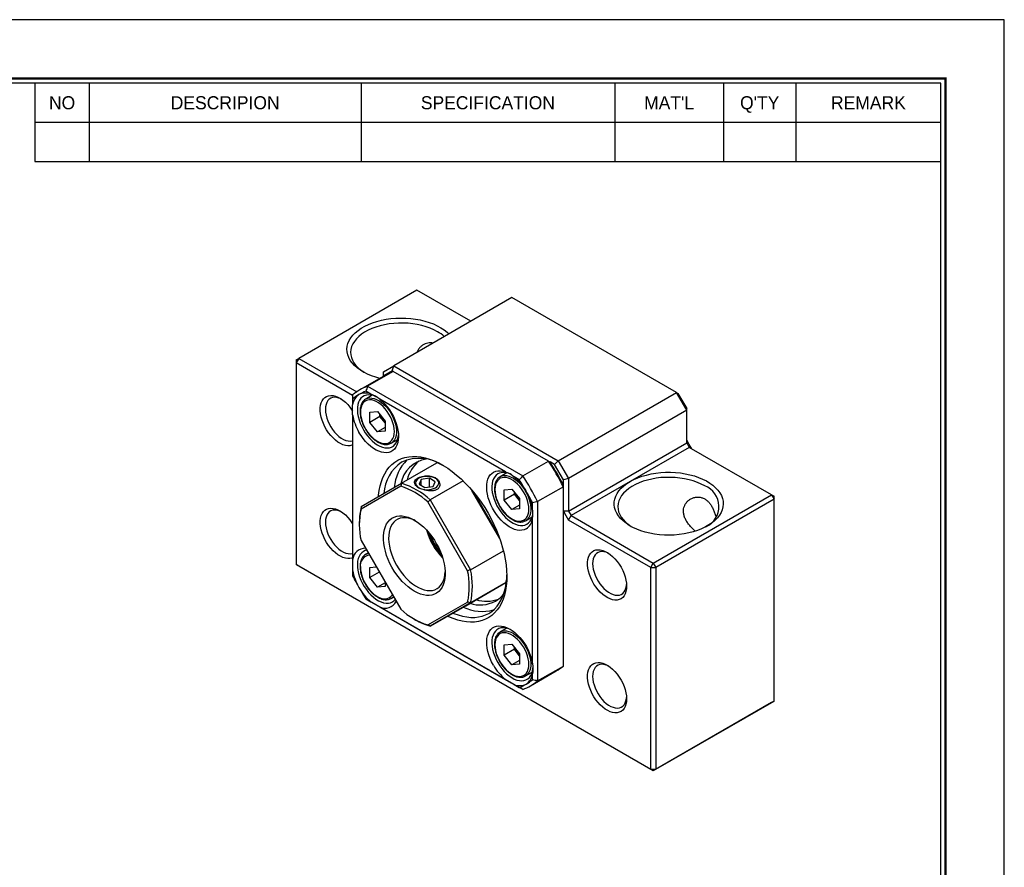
# Model space of a CAD drawing. Header units: millimetres. Extents: x 0 to 370, y 0 to 262.
# Tile 4 of 4: x 235 to 370, y 145 to 262. Entities that reach past the tile are written whole.
import ezdxf
from ezdxf.enums import TextEntityAlignment as Align

# ---------------------------------------------------------------- set-up
doc = ezdxf.new("R2010")
doc.units = ezdxf.units.MM
doc.layers.add('L1', color=7, linetype='CONTINUOUS')
doc.layers.add('OUTLINE', color=7, linetype='CONTINUOUS')

# ---------------------------------------------------------------- blocks, each defined once
blk = doc.blocks.new('표제란')
at = {"layer": 'L1', "color": 0}
for p, q in [((297, 210), (0, 210)), ((297, 0), (297, 210))]:
    blk.add_line(p, q, dxfattribs=at)
at = {"layer": 'L1'}
for p, q in [((190, 203), (190, 194.34)), ((196, 203), (196, 194.34)), ((226, 203), (226, 194.34)), ((254, 203), (254, 194.34)), ((266, 203), (266, 194.34)), ((274, 203), (274, 194.34)), ((190, 198.67), (290, 198.67)), ((190, 194.34), (290, 194.34))]:
    blk.add_line(p, q, dxfattribs=at)
at = {"layer": 'L1', "const_width": 0.25}
blk.add_lwpolyline([(290.5, 6.5), (290.5, 203.5), (10, 203.5), (10, 6.5)], close=True, dxfattribs=at)
at = {"layer": 'L1'}
blk.add_lwpolyline([(290, 7), (290, 203), (10.5, 203), (10.5, 7)], close=True, dxfattribs=at)
for s, p in [('NO', (193, 200.83)), ('DESCRIPION', (211, 200.83)), ('SPECIFICATION', (240, 200.83)), ("MAT'L", (260, 200.83)), ("Q'TY", (270, 200.83)), ('REMARK', (282, 200.83))]:
    blk.add_text(s, height=1.444, dxfattribs=at).set_placement(p, align=Align.MIDDLE_CENTER)
for tag, p in [('필렛', (179.25, 10.9)), ('모따기', (179.25, 8.3))]:
    blk.add_attdef(tag, text='', height=1.15, dxfattribs=at).set_placement(p, align=Align.MIDDLE_LEFT)
at = {"layer": 'OUTLINE', "ltscale": 0.5}
for tag, p, height in [('TITLE', (237.17, 24.41), 2.5), ('도번', (251.18, 15.64), 2.5), ('SCALE', (253.78, 9.55), 1.2), ('DATE', (277.02, 9.51), 1.2)]:
    blk.add_attdef(tag, p, '', height=height, dxfattribs=at)

msp = doc.modelspace()

# ---------------------------------------------------------------- linework, layer by layer
at = {"layer": 'OUTLINE'}
for p, q in [((289.3893, 224.5462), (273.1259, 215.1575)), ((302.4708, 223.5267), (286.2073, 214.138)), ((296.813, 220.2606), (289.3893, 224.5462)), ((325.0982, 210.4642), (302.4708, 223.5267)), ((273.1259, 215.1575), (272.7723, 214.5451)), ((272.7723, 214.9533), (273.1259, 215.1575)), ((272.7723, 214.9533), (272.7723, 214.5451)), ((272.7723, 214.5451), (272.7723, 186.7827)), ((280.5505, 210.0549), (272.7723, 214.5451)), ((273.1259, 215.1575), (281.1071, 210.55)), ((284.7931, 213.3214), (286.2073, 214.138)), ((286.0002, 213.4411), (286.2073, 214.138)), ((286.2073, 214.138), (308.8347, 201.0755)), ((285.0649, 212.853), (281.5294, 210.812)), ((286.131, 213.3657), (282.5955, 211.3247)), ((286.0002, 213.4411), (284.7931, 212.744)), ((284.7931, 212.744), (284.7931, 213.3214)), ((284.7931, 212.744), (284.7931, 212.6961)), ((286.1309, 213.3657), (286.0002, 213.4411)), ((307.4969, 201.0314), (286.131, 213.3657)), ((283.2469, 210.0715), (282.3492, 209.5533)), ((283.0721, 210.2331), (282.3714, 210.6375)), ((282.5955, 211.3247), (303.9613, 198.9904)), ((308.8347, 201.0755), (325.0982, 210.4642)), ((326.5124, 208.0147), (325.0982, 210.4642)), ((325.0982, 210.4642), (325.3053, 210.3446)), ((325.3053, 210.3446), (326.5124, 208.2538)), ((280.5505, 209.586), (280.5505, 208.7769)), ((301.5721, 199.5532), (284.2776, 209.5371)), ((280.5505, 207.3848), (280.5505, 187.4138)), ((282.897, 207.7599), (283.9577, 207.8548)), ((282.897, 206.3456), (282.897, 207.7599)), ((283.9577, 207.8548), (285.0183, 206.5353)), ((284.3112, 207.162), (284.3112, 207.4149)), ((326.5124, 208.0147), (310.249, 198.626)), ((326.5124, 208.0147), (326.5124, 208.2538)), ((326.5124, 203.5237), (326.5124, 208.0147)), ((284.3112, 207.162), (282.897, 206.3456)), ((283.9577, 205.0262), (282.897, 206.3456)), ((284.8416, 206.5023), (284.3112, 207.162)), ((285.0183, 206.2824), (284.8416, 206.5023)), ((285.0183, 206.5353), (285.0183, 205.121)), ((285.0183, 205.6385), (283.9577, 205.0262)), ((285.0183, 205.121), (283.9577, 205.0262)), ((285.849, 203.4909), (285.8132, 203.4711)), ((285.849, 203.4909), (286.7466, 204.0091)), ((310.249, 194.135), (326.5124, 203.5237)), ((326.866, 203.3196), (326.5124, 203.9319)), ((326.5124, 203.5237), (326.866, 202.9114)), ((327.2195, 202.7073), (326.866, 203.3196)), ((326.866, 202.9114), (318.7342, 198.217)), ((338.1797, 196.3801), (326.866, 202.9114)), ((287.2705, 197.9614), (292.1496, 200.778)), ((292.459, 200.6855), (292.1496, 200.778)), ((303.9613, 198.9904), (307.4969, 201.0314)), ((308.3347, 200.5477), (307.7209, 200.902)), ((308.3347, 200.5477), (308.8347, 201.0755)), ((309.5419, 198.4569), (308.3347, 200.5477)), ((308.8347, 201.0755), (310.249, 198.626)), ((301.7469, 199.3916), (300.8492, 198.8735)), ((281.7253, 194.7592), (287.2705, 197.9614)), ((289.987, 198.4844), (289.6882, 197.8405)), ((289.6882, 197.8405), (290.5047, 197.3692)), ((291.1024, 198.6569), (289.987, 198.4844)), ((289.987, 197.668), (289.987, 198.4844)), ((291.9189, 198.1856), (291.1024, 198.6569)), ((291.1024, 197.4616), (291.1024, 198.6569)), ((295.7537, 198.2926), (291.2253, 195.6784)), ((291.62, 197.5417), (291.9189, 198.1856)), ((303.4783, 198.4528), (302.7776, 198.8573)), ((310.249, 198.626), (309.5419, 198.4569)), ((309.5419, 197.7481), (309.5419, 198.4569)), ((310.249, 198.626), (310.249, 194.135)), ((318.7342, 198.217), (310.6025, 193.5227)), ((287.1675, 197.5555), (281.704, 194.4005)), ((290.5047, 197.3692), (291.62, 197.5417)), ((300.7838, 190.3899), (296.9699, 196.9957)), ((297.238, 196.6748), (300.6399, 190.7826)), ((297.3596, 196.5246), (297.2793, 196.6032)), ((301.397, 197.0801), (302.4577, 197.1749)), ((301.397, 195.6658), (301.397, 197.0801)), ((302.8112, 196.4822), (301.397, 195.6658)), ((302.4577, 197.1749), (303.5183, 195.8555)), ((302.8112, 196.4822), (302.8112, 196.7351)), ((303.3416, 195.8225), (302.8112, 196.4822)), ((309.5419, 197.4894), (306.0063, 195.4484)), ((309.5419, 172.8169), (309.5419, 197.4894)), ((296.3675, 185.9354), (290.904, 195.3985)), ((291.2253, 195.6784), (296.7705, 186.0737)), ((302.4577, 194.3463), (301.397, 195.6658)), ((303.5183, 195.6026), (303.3416, 195.8225)), ((303.5183, 195.8555), (303.5183, 194.4412)), ((305.2992, 194.4897), (305.2992, 195.2989)), ((306.0063, 195.4484), (306.0063, 170.7759)), ((321.9162, 186.9914), (338.1797, 196.3801)), ((338.5332, 195.7677), (322.2698, 186.379)), ((338.1797, 196.3801), (338.5332, 195.7677)), ((338.1797, 196.3801), (338.5332, 196.1759)), ((338.5332, 195.7677), (338.5332, 196.1759)), ((338.5332, 168.0053), (338.5332, 195.7677)), ((303.5183, 194.9587), (302.4577, 194.3463)), ((303.5183, 194.4412), (302.4577, 194.3463)), ((309.5419, 194.135), (309.8954, 193.5227)), ((310.249, 194.135), (309.5419, 194.135)), ((310.249, 194.135), (310.6025, 193.5227)), ((281.4697, 192.6233), (281.4697, 192.3784)), ((304.349, 192.8111), (304.3132, 192.7913)), ((304.349, 192.8111), (305.2466, 193.3293)), ((305.2992, 173.1266), (305.2992, 193.0977)), ((309.8954, 193.5227), (310.249, 192.9103)), ((310.249, 192.9103), (310.6025, 193.5227)), ((321.5627, 186.379), (310.249, 192.9103)), ((310.6025, 193.5227), (321.9162, 186.9914)), ((281.704, 190.0857), (287.1675, 180.6227)), ((300.599, 190.8534), (300.5713, 190.9612)), ((282.6861, 188.3846), (282.3492, 188.1902)), ((296.7705, 186.0737), (301.2989, 188.6879)), ((321.5627, 186.379), (321.9162, 186.9914)), ((321.9162, 186.9914), (322.2698, 186.379)), ((272.7723, 186.7827), (321.5627, 158.6166)), ((273.1259, 186.5786), (272.7723, 186.7827)), ((321.9162, 158.4125), (273.1259, 186.5786)), ((280.5505, 186.0217), (280.5505, 185.2126)), ((282.897, 186.3968), (283.7878, 186.4764)), ((282.897, 184.9825), (282.897, 186.3968)), ((284.2121, 185.7417), (282.897, 184.9825)), ((321.5627, 186.379), (322.2698, 186.379)), ((321.5627, 158.6166), (321.5627, 186.379)), ((322.2698, 186.379), (322.2698, 158.6166)), ((283.9577, 183.6631), (282.897, 184.9825)), ((285.0183, 184.2754), (283.9577, 183.6631)), ((285.0183, 184.3451), (285.0183, 183.7579)), ((296.1043, 181.1213), (301.6496, 184.3235)), ((301.6496, 184.3235), (296.7705, 181.5069)), ((301.6496, 184.3235), (301.7239, 184.6365)), ((285.0183, 183.7579), (283.9577, 183.6631)), ((282.3714, 182.0586), (283.0721, 181.6541)), ((303.9613, 169.595), (282.5955, 181.9292)), ((285.849, 182.1278), (285.8132, 182.108)), ((285.849, 182.1278), (286.1861, 182.3225)), ((290.904, 178.4656), (296.3675, 181.6207)), ((284.2776, 180.9582), (301.5721, 170.9743)), ((296.7705, 181.5069), (291.2253, 178.3047)), ((291.2253, 178.3047), (296.1043, 181.1213)), ((289.0345, 179.2743), (289.2466, 179.1518)), ((301.7469, 178.0285), (300.8492, 177.5103)), ((301.397, 175.717), (302.4577, 175.8118)), ((301.397, 174.3027), (301.397, 175.717)), ((302.8112, 175.1191), (301.397, 174.3027)), ((302.4577, 175.8118), (303.5183, 174.4924)), ((302.8112, 175.1191), (302.8112, 175.372)), ((303.3416, 174.4594), (302.8112, 175.1191)), ((302.4577, 172.9832), (301.397, 174.3027)), ((303.5183, 173.5955), (302.4577, 172.9832)), ((303.5183, 174.2395), (303.3416, 174.4594)), ((303.5183, 174.4924), (303.5183, 173.0781)), ((303.5183, 173.0781), (302.4577, 172.9832)), ((305.0274, 170.1077), (308.563, 172.1487)), ((306.0063, 170.7759), (309.5419, 172.8169)), ((304.349, 171.448), (304.3132, 171.4282)), ((304.349, 171.448), (305.2466, 171.9662)), ((305.2992, 170.9254), (305.2992, 171.7345)), ((302.7776, 170.2784), (303.4783, 169.8739)), ((322.2698, 158.6166), (338.5332, 168.0053)), ((338.5332, 168.0053), (338.1797, 167.8012)), ((338.1797, 167.8012), (321.9162, 158.4125)), ((321.5627, 158.6166), (322.2698, 158.6166)), ((321.9162, 158.4125), (321.5627, 158.6166)), ((322.2698, 158.6166), (321.9162, 158.4125))]:
    msp.add_line(p, q, dxfattribs=at)
at = {"layer": 'OUTLINE', "flags": 128}
for points in [[(284.2933, 212.4076), (283.7419, 212.5608), (283.1546, 212.7617), (282.6014, 212.9926), (282.0868, 213.2517), (281.6151, 213.5366), (281.1903, 213.8452), (280.8159, 214.1747), (280.4949, 214.5226), (280.2301, 214.8858), (280.0235, 215.2615), (279.877, 215.6464), (279.7918, 216.0375), (279.7685, 216.4314), (279.8073, 216.8249), (279.908, 217.2147), (280.0696, 217.5976), (280.2909, 217.9704), (280.57, 218.3301), (280.9046, 218.6737), (281.292, 218.9982), (281.7288, 219.3011), (282.2116, 219.5798), (282.7362, 219.832), (283.2984, 220.0556), (283.8935, 220.2488), (284.5166, 220.4099), (285.1624, 220.5376), (285.8257, 220.6309), (286.501, 220.6891), (287.1826, 220.7115), (287.8649, 220.698), (288.5423, 220.6488), (289.2091, 220.5642), (289.8599, 220.445), (290.4891, 220.2921), (291.0917, 220.1068), (291.6626, 219.8906), (292.197, 219.6454), (292.6906, 219.3731), (293.1393, 219.0761), (293.5394, 218.7567), (293.7928, 218.517)], [(292.2177, 218.8313), (291.7325, 219.0863), (291.208, 219.3139), (290.6489, 219.5123), (290.0601, 219.6795), (289.4467, 219.8141), (288.8142, 219.915), (288.1681, 219.9813), (287.5141, 220.0123), (286.8579, 220.0079), (286.2054, 219.968), (285.5622, 219.893), (284.9339, 219.7836), (284.3262, 219.6407), (283.7443, 219.4655), (283.1934, 219.2597), (282.6783, 219.025), (282.2036, 218.7635), (281.7733, 218.4775), (281.3913, 218.1694), (281.061, 217.8421), (280.7852, 217.4983), (280.5664, 217.1412), (280.4065, 216.7738), (280.3069, 216.3994), (280.2685, 216.0212), (280.2915, 215.6426), (280.3759, 215.2669), (280.5209, 214.8975), (280.7251, 214.5375), (280.9869, 214.1901), (281.3038, 213.8584), (281.6732, 213.5452), (282.0917, 213.2535), (282.1467, 213.219)], [(280.5505, 203.2271), (280.458, 203.1914), (280.1756, 203.1269), (279.8704, 203.1192), (279.5472, 203.1684), (279.2116, 203.2738), (278.8688, 203.4334), (278.5247, 203.6448), (278.1848, 203.9045), (277.8547, 204.2082), (277.5399, 204.5509), (277.2454, 204.927), (276.9762, 205.3303), (276.7367, 205.7542), (276.5308, 206.1917), (276.3618, 206.6357), (276.2326, 207.0788), (276.1453, 207.5138), (276.1012, 207.9336), (276.1012, 208.3312), (276.1453, 208.7001), (276.2326, 209.0343), (276.3618, 209.3282), (276.5308, 209.5771), (276.7367, 209.7769), (276.9762, 209.9242), (277.2454, 210.0167), (277.5399, 210.0529), (277.8547, 210.0321), (278.1848, 209.9546), (278.5247, 209.8219), (278.8688, 209.6359), (279.2116, 209.3999), (279.5472, 209.1177), (279.8704, 208.7938), (280.1756, 208.4337), (280.458, 208.0432), (280.5647, 207.878)], [(283.9181, 209.8086), (283.7622, 209.8866), (283.4114, 210.025), (283.0703, 210.1074), (282.7443, 210.1327), (282.4386, 210.1004), (282.1579, 210.0111), (281.9068, 209.866), (281.6891, 209.6676), (281.5082, 209.4189), (281.3672, 209.1239), (281.2681, 208.7873), (281.2125, 208.4142), (281.2014, 208.0107), (281.2348, 207.5831), (281.3123, 207.138), (281.4326, 206.6827), (281.5939, 206.2241), (281.7935, 205.7696), (282.0284, 205.3263), (282.2948, 204.9013), (282.5886, 204.5011), (282.9051, 204.1322), (283.2393, 203.8003), (283.5859, 203.5108), (283.9396, 203.268), (284.2946, 203.076), (284.6454, 202.9376), (284.9865, 202.8551), (285.3125, 202.8298), (285.6182, 202.8621), (285.8989, 202.9515), (286.15, 203.0965), (286.3677, 203.295), (286.5485, 203.5436), (286.6896, 203.8386), (286.7887, 204.1753), (286.8443, 204.5483), (286.8516, 204.6534)], [(278.9661, 209.5741), (278.6615, 209.7008), (278.3548, 209.7786), (278.0627, 209.8007), (277.7906, 209.7667), (277.5436, 209.6773), (277.3262, 209.534), (277.1425, 209.3395), (276.996, 209.0976), (276.8893, 208.8126), (276.8245, 208.4899), (276.8028, 208.1356), (276.8245, 207.7561), (276.8893, 207.3586), (276.996, 206.9505), (277.1425, 206.5394), (277.3262, 206.1329), (277.5436, 205.7387), (277.7906, 205.3639), (278.0627, 205.0158), (278.3548, 204.7006), (278.6615, 204.4243), (278.977, 204.1921), (279.2955, 204.0083), (279.611, 203.8762), (279.9177, 203.7984), (280.2098, 203.7763), (280.4819, 203.8103), (280.5505, 203.8288)], [(284.2776, 209.5371), (284.6375, 209.2237), (284.9842, 208.8702), (285.3132, 208.4813), (285.6198, 208.0625), (285.9, 207.6193), (286.1498, 207.1579), (286.3659, 206.6844), (286.5454, 206.2054), (286.6858, 205.7274), (286.7852, 205.2569), (286.8422, 204.8003), (286.8561, 204.3637), (286.8267, 203.9533), (286.7544, 203.5745), (286.6401, 203.2325), (286.4854, 202.9319), (286.2925, 202.6769), (286.0639, 202.471), (285.8028, 202.3168), (285.5127, 202.2166), (285.1976, 202.1717), (284.8617, 202.1828), (284.5097, 202.2495), (284.1463, 202.3711), (283.7765, 202.546), (283.4053, 202.7716), (283.0377, 203.0449), (282.6789, 203.3623), (282.3336, 203.7194), (282.0066, 204.1113), (281.7023, 204.5327), (281.4248, 204.9779)], [(281.6242, 207.7875), (281.646, 207.4081), (281.7108, 207.0106), (281.8174, 206.6025), (281.9639, 206.1914), (282.1476, 205.7849), (282.365, 205.3906), (282.612, 205.0159), (282.8841, 204.6677), (283.1763, 204.3526), (283.4829, 204.0763), (283.7984, 203.8441), (284.1169, 203.6602), (284.4324, 203.5282), (284.7391, 203.4504), (285.0312, 203.4282), (285.3033, 203.4622), (285.5504, 203.5517), (285.7678, 203.695), (285.9514, 203.8894), (286.098, 204.1314), (286.2046, 204.4164), (286.2694, 204.739), (286.2911, 205.0934), (286.2694, 205.4728), (286.2046, 205.8703), (286.098, 206.2784), (285.9514, 206.6896), (285.7678, 207.096), (285.5504, 207.4903), (285.3033, 207.865), (285.0312, 208.2132), (284.7391, 208.5284), (284.4324, 208.8046), (284.1169, 209.0368), (283.7984, 209.2207), (283.4829, 209.3528), (283.1763, 209.4306), (282.8841, 209.4527), (282.612, 209.4187), (282.365, 209.3292), (282.1476, 209.1859), (281.9639, 208.9915), (281.8174, 208.7495), (281.7108, 208.4646), (281.646, 208.1419), (281.6242, 207.7875)], [(282.3473, 209.5522), (282.3786, 209.5697), (282.6311, 209.6704), (282.9097, 209.7149), (283.2096, 209.7025), (283.5254, 209.6333), (283.8514, 209.5087), (284.1818, 209.3307), (284.5108, 209.1025), (284.8324, 208.8284), (285.1409, 208.5131), (285.4308, 208.1622), (285.697, 207.7821), (285.9346, 207.3795), (286.1395, 206.9616), (286.308, 206.5359), (286.437, 206.1099), (286.5244, 205.6913), (286.5685, 205.2875), (286.5685, 204.9057), (286.5244, 204.5528), (286.437, 204.235), (286.308, 203.958), (286.1395, 203.7268), (285.9346, 203.5455), (285.849, 203.4909)], [(284.8416, 206.5023), (284.966, 206.3596), (285.0183, 206.3062)], [(284.1129, 196.138), (284.1276, 196.3235), (284.21, 196.9901), (284.3357, 197.6231), (284.5043, 198.2194), (284.7148, 198.7761), (284.9662, 199.2903), (285.2572, 199.7595), (285.5865, 200.1813), (285.9523, 200.5537), (286.3528, 200.8748), (286.7861, 201.143), (287.25, 201.357), (287.7421, 201.5156), (288.2601, 201.6182), (288.8013, 201.6641), (289.363, 201.6532), (289.9425, 201.5856), (290.5369, 201.4615), (291.1431, 201.2815), (291.7583, 201.0466), (292.3792, 200.758), (293.0028, 200.417), (293.6261, 200.0255), (294.2459, 199.5852), (294.8591, 199.0985), (295.4626, 198.5677), (296.0535, 197.9955), (296.6288, 197.3847), (297.1857, 196.7385), (297.7214, 196.0599), (298.2331, 195.3524), (298.7184, 194.6195), (299.1748, 193.8649)], [(304.4248, 191.7002), (304.1474, 191.5754), (303.8431, 191.5053), (303.5161, 191.491), (303.1708, 191.5326), (302.8119, 191.6295), (302.4444, 191.7805), (302.0732, 191.9835), (301.7034, 192.2356), (301.34, 192.5336), (300.988, 192.8732), (300.6521, 193.25), (300.337, 193.6587), (300.0469, 194.0939), (299.7858, 194.5495), (299.5572, 195.0194), (299.3643, 195.4971), (299.2096, 195.9762), (299.0953, 196.4502), (299.023, 196.9125), (298.9936, 197.3569), (299.0075, 197.7774), (299.0645, 198.1682), (299.1639, 198.524), (299.3043, 198.8399), (299.4838, 199.1116), (299.6999, 199.3355), (299.9497, 199.5085), (300.2299, 199.6283), (300.5365, 199.6931), (300.8654, 199.7022), (301.2122, 199.6553), (301.5721, 199.5532)], [(300.5284, 199.2656), (300.2935, 199.0935), (300.0939, 198.8695), (299.9326, 198.5971), (299.8123, 198.2807), (299.7348, 197.9251), (299.7014, 197.5361), (299.7125, 197.1197), (299.7681, 196.6825), (299.8672, 196.2314), (300.0082, 195.7735), (300.1891, 195.3161), (300.4068, 194.8663), (300.6579, 194.4313), (300.9386, 194.0179), (301.2443, 193.6326), (301.5703, 193.2815), (301.9114, 192.9701), (302.2622, 192.7035), (302.6172, 192.4856), (302.9709, 192.3201), (303.3175, 192.2094), (303.6517, 192.1555), (303.9682, 192.159), (304.262, 192.2199), (304.5284, 192.3374), (304.7633, 192.5094), (304.9629, 192.7334), (305.1242, 193.0058), (305.2445, 193.3222), (305.322, 193.6778), (305.3543, 194.0314)], [(318.7342, 198.217), (319.2385, 198.4827), (319.7825, 198.7209), (320.3617, 198.9295), (320.9714, 199.1068), (321.6065, 199.2514), (322.2618, 199.362), (322.9318, 199.4378), (323.6109, 199.4781), (324.2936, 199.4826), (324.9742, 199.4512), (325.6469, 199.3843), (326.3064, 199.2823), (326.9471, 199.1461), (327.5636, 198.9768), (328.1509, 198.7759), (328.7042, 198.5449), (329.2187, 198.2859), (329.6904, 198.001), (330.1152, 197.6924), (330.4896, 197.3629), (330.8106, 197.015), (331.0755, 196.6517), (331.282, 196.2761), (331.4285, 195.8911), (331.5137, 195.5001), (331.5371, 195.1062), (331.4982, 194.7127), (331.3976, 194.3229), (331.2359, 193.94), (331.0146, 193.5671), (330.7355, 193.2074), (330.4009, 192.8639), (330.0136, 192.5393), (329.5767, 192.2365), (329.094, 191.9578), (328.5693, 191.7056), (328.0071, 191.482), (327.412, 191.2888), (326.7889, 191.1277), (326.1431, 190.9999), (325.4798, 190.9066), (324.8045, 190.8485), (324.1229, 190.8261), (323.4406, 190.8396), (322.7632, 190.8888), (322.0964, 190.9734), (321.4457, 191.0926), (320.8164, 191.2455), (320.2139, 191.4308), (319.643, 191.6469), (319.1085, 191.8922), (318.6149, 192.1644), (318.1662, 192.4615), (317.7662, 192.7809), (317.4181, 193.1199), (317.1249, 193.4759), (316.889, 193.8457), (316.7123, 194.2264), (316.5963, 194.6148), (316.5419, 195.0077), (316.5497, 195.4018), (316.6195, 195.7938), (316.7508, 196.1806), (316.9425, 196.5589), (317.1929, 196.9255), (317.5001, 197.2775), (317.8614, 197.6119), (318.274, 197.9259), (318.7342, 198.217)], [(289.6651, 197.3558), (289.9091, 197.2403), (290.1874, 197.1544), (290.4894, 197.1015), (290.8035, 197.0836), (291.1176, 197.1015), (291.4196, 197.1544), (291.698, 197.2403), (291.942, 197.3558), (292.1422, 197.4967), (292.291, 197.6574), (292.3826, 197.8317), (292.4135, 198.013), (292.3826, 198.1944), (292.291, 198.3687), (292.1422, 198.5294), (291.942, 198.6703), (291.698, 198.7858), (291.4196, 198.8717), (291.1176, 198.9246), (290.8035, 198.9425), (290.4894, 198.9246), (290.1874, 198.8717), (289.9091, 198.7858), (289.6651, 198.6703), (289.4649, 198.5294), (289.3161, 198.3687), (289.2245, 198.1944), (289.1935, 198.013), (289.2245, 197.8317), (289.3161, 197.6574), (289.4649, 197.4967), (289.6651, 197.3558)], [(300.1242, 197.1077), (300.146, 196.7283), (300.2108, 196.3308), (300.3174, 195.9227), (300.4639, 195.5115), (300.6476, 195.1051), (300.865, 194.7108), (301.112, 194.3361), (301.3841, 193.9879), (301.6763, 193.6727), (301.9829, 193.3965), (302.2984, 193.1643), (302.6169, 192.9804), (302.9324, 192.8483), (303.2391, 192.7705), (303.5312, 192.7484), (303.8033, 192.7824), (304.0504, 192.8719), (304.2678, 193.0152), (304.4514, 193.2096), (304.598, 193.4516), (304.7046, 193.7365), (304.7694, 194.0592), (304.7911, 194.4136), (304.7694, 194.793), (304.7046, 195.1905), (304.598, 195.5986), (304.4514, 196.0097), (304.2678, 196.4162), (304.0504, 196.8105), (303.8033, 197.1852), (303.5312, 197.5334), (303.2391, 197.8485), (302.9324, 198.1248), (302.6169, 198.357), (302.2984, 198.5409), (301.9829, 198.6729), (301.6763, 198.7507), (301.3841, 198.7729), (301.112, 198.7389), (300.865, 198.6494), (300.6476, 198.5061), (300.4639, 198.3117), (300.3174, 198.0697), (300.2108, 197.7847), (300.146, 197.4621), (300.1242, 197.1077)], [(300.8473, 198.8723), (300.8786, 198.8898), (301.1311, 198.9906), (301.4097, 199.0351), (301.7096, 199.0227), (302.0254, 198.9535), (302.3514, 198.8288), (302.6818, 198.6508), (303.0108, 198.4227), (303.3324, 198.1486), (303.6409, 197.8333), (303.9308, 197.4824), (304.197, 197.1023), (304.4346, 196.6997), (304.6395, 196.2818), (304.808, 195.8561), (304.937, 195.4301), (305.0244, 195.0114), (305.0685, 194.6076), (305.0685, 194.2259), (305.0244, 193.8729), (304.937, 193.5552), (304.808, 193.2782), (304.6395, 193.047), (304.4346, 192.8656), (304.349, 192.8111)], [(328.9873, 197.6046), (328.502, 197.8597), (327.9776, 198.0873), (327.4184, 198.2856), (326.8296, 198.4529), (326.2163, 198.5875), (325.5838, 198.6884), (324.9377, 198.7547), (324.2837, 198.7857), (323.6275, 198.7813), (322.9749, 198.7414), (322.3317, 198.6664), (321.7035, 198.557), (321.0958, 198.4141), (320.5139, 198.2389), (319.963, 198.0331), (319.4479, 197.7984), (318.9731, 197.5369), (318.5429, 197.2508), (318.1609, 196.9428), (317.8306, 196.6155), (317.5548, 196.2717), (317.336, 195.9146), (317.1761, 195.5472), (317.0765, 195.1728), (317.038, 194.7946), (317.0611, 194.416), (317.1455, 194.0403), (317.2904, 193.6709), (317.4947, 193.3108), (317.7564, 192.9635), (318.0734, 192.6318), (318.4427, 192.3186), (318.8612, 192.0269), (318.9163, 191.9924)], [(303.3416, 195.8225), (303.466, 195.6798), (303.5183, 195.6264)], [(280.5505, 187.7128), (280.458, 187.6771), (280.1756, 187.6126), (279.8704, 187.6049), (279.5472, 187.6542), (279.2116, 187.7595), (278.8688, 187.9191), (278.5247, 188.1306), (278.1848, 188.3902), (277.8547, 188.6939), (277.5399, 189.0366), (277.2454, 189.4127), (276.9762, 189.816), (276.7367, 190.2399), (276.5308, 190.6774), (276.3618, 191.1214), (276.2326, 191.5645), (276.1453, 191.9996), (276.1012, 192.4193), (276.1012, 192.8169), (276.1453, 193.1858), (276.2326, 193.52), (276.3618, 193.814), (276.5308, 194.0629), (276.7367, 194.2626), (276.9762, 194.41), (277.2454, 194.5025), (277.5399, 194.5386), (277.8547, 194.5178), (278.1848, 194.4404), (278.5247, 194.3076), (278.8688, 194.1217), (279.2116, 193.8856), (279.5472, 193.6034), (279.8704, 193.2795), (280.1756, 192.9194), (280.458, 192.5289), (280.5505, 192.3864)], [(278.9661, 194.0599), (278.6615, 194.1865), (278.3548, 194.2643), (278.0627, 194.2865), (277.7906, 194.2525), (277.5436, 194.163), (277.3262, 194.0197), (277.1425, 193.8253), (276.996, 193.5833), (276.8893, 193.2983), (276.8245, 192.9757), (276.8028, 192.6213), (276.8245, 192.2418), (276.8893, 191.8444), (276.996, 191.4363), (277.1425, 191.0251), (277.3262, 190.6186), (277.5436, 190.2244), (277.7906, 189.8497), (278.0627, 189.5015), (278.3548, 189.1863), (278.6615, 188.9101), (278.977, 188.6779), (279.2955, 188.494), (279.611, 188.3619), (279.9177, 188.2841), (280.2098, 188.262), (280.4819, 188.296), (280.5505, 188.3145)], [(299.1748, 193.8649), (299.6001, 193.0923), (299.9922, 192.3056), (300.349, 191.5087), (300.6689, 190.7055), (300.9501, 189.9001), (301.1914, 189.0964), (301.3915, 188.2985), (301.5494, 187.5104), (301.6644, 186.736), (301.7358, 185.979), (301.7633, 185.2434), (301.7468, 184.5328), (301.6864, 183.8507), (301.5822, 183.2004), (301.435, 182.5854), (301.2454, 182.0085), (301.0143, 181.4728), (300.7429, 180.9808), (300.4325, 180.5349), (300.0848, 180.1376), (299.7014, 179.7906), (299.2842, 179.4958), (298.8353, 179.2546), (298.357, 179.0681), (297.8516, 178.9375), (297.3217, 178.8632), (296.7699, 178.8456), (296.1989, 178.8849), (295.6116, 178.9809), (295.011, 179.133), (294.3999, 179.3405), (293.7815, 179.6025), (293.6126, 179.6829)], [(299.1121, 193.4287), (298.8514, 193.8862), (298.766, 194.0282)], [(289.0358, 192.9098), (289.465, 192.6369), (289.8898, 192.3165), (290.3058, 191.9519), (290.7089, 191.5469), (291.0947, 191.1056), (291.4594, 190.6325), (291.7993, 190.1326), (292.1108, 189.6108), (292.3907, 189.0727), (292.6362, 188.5236), (292.8448, 187.9693), (293.0143, 187.4154), (293.143, 186.8676), (293.2295, 186.3315), (293.273, 185.8126), (293.273, 185.3164), (293.2295, 184.8477), (293.143, 184.4115), (293.0143, 184.0123), (292.8448, 183.6541), (292.6362, 183.3405), (292.3907, 183.0749), (292.1108, 182.86), (291.7993, 182.6979), (291.4594, 182.5903), (291.0947, 182.5383), (290.7089, 182.5425), (290.3058, 182.6028), (289.8898, 182.7186), (289.465, 182.8887), (289.0358, 183.1113), (288.6065, 183.3843), (288.1817, 183.7047), (287.7657, 184.0692), (287.3626, 184.4743), (286.9768, 184.9156), (286.6121, 185.3886), (286.2722, 185.8886), (285.9607, 186.4103), (285.6808, 186.9485), (285.4353, 187.4976), (285.2267, 188.0519), (285.0572, 188.6058), (284.9286, 189.1536), (284.842, 189.6897), (284.7986, 190.2085), (284.7986, 190.7048), (284.842, 191.1734), (284.9286, 191.6096), (285.0572, 192.0089), (285.2267, 192.3671), (285.4353, 192.6806), (285.6808, 192.9462), (285.9607, 193.1612), (286.2722, 193.3233), (286.6121, 193.4309), (286.9768, 193.4828), (287.3626, 193.4787), (287.7657, 193.4184), (288.1817, 193.3026), (288.6065, 193.1325), (289.0358, 192.9098)], [(289.217, 192.8007), (288.9759, 192.9189), (288.5672, 193.0788), (288.1678, 193.1836), (287.7823, 193.232), (287.415, 193.2237), (287.07, 193.1586), (286.7513, 193.0374), (286.4625, 192.8617), (286.2069, 192.6332), (285.9873, 192.3547), (285.8062, 192.0293), (285.6658, 191.6607), (285.5676, 191.2531), (285.5126, 190.811), (285.5016, 190.3395), (285.5346, 189.8439), (285.6113, 189.3298), (285.7308, 188.8032), (285.8918, 188.2698), (286.0924, 187.7358), (286.3303, 187.2073), (286.6029, 186.6902), (286.9071, 186.1903), (287.2394, 185.7134), (287.5961, 185.2648), (287.9731, 184.8497), (288.3661, 184.4726), (288.7707, 184.138), (289.1823, 183.8496), (289.5963, 183.6106), (290.0079, 183.4238), (290.4125, 183.2912), (290.8056, 183.2145), (291.1825, 183.1944), (291.5392, 183.2312), (291.8715, 183.3244), (292.1757, 183.4731), (292.4483, 183.6755), (292.6862, 183.9293), (292.8868, 184.2317), (293.0478, 184.5792), (293.1673, 184.9679), (293.244, 185.3934), (293.2746, 185.7721)], [(282.0284, 188.5823), (281.7935, 188.4102), (281.5939, 188.1862), (281.4326, 187.9138), (281.3123, 187.5974), (281.2348, 187.2418), (281.2014, 186.8528), (281.2125, 186.4364), (281.2681, 185.9992), (281.3672, 185.5481), (281.5082, 185.0902), (281.6891, 184.6328), (281.9068, 184.183), (282.1579, 183.748), (282.4386, 183.3346), (282.7443, 182.9493), (283.0703, 182.5982), (283.4114, 182.2868), (283.7622, 182.0202), (284.1172, 181.8023), (284.4709, 181.6368), (284.8175, 181.5261), (285.1517, 181.4722), (285.4682, 181.4757), (285.762, 181.5366), (286.0284, 181.6541), (286.2633, 181.8261), (286.3941, 181.9622)], [(282.4781, 188.745), (282.2948, 188.6997), (282.0284, 188.5823)], [(318.2393, 183.8066), (318.2172, 183.4226), (318.1514, 183.0703), (318.0429, 182.7556), (317.8935, 182.4836), (317.7057, 182.2588), (317.4825, 182.0849), (317.2276, 181.9647), (316.9452, 181.9003), (316.6399, 181.8926), (316.3168, 181.9418), (315.9811, 182.0471), (315.6384, 182.2068), (315.2942, 182.4182), (314.9543, 182.6779), (314.6243, 182.9816), (314.3094, 183.3243), (314.015, 183.7004), (313.7458, 184.1037), (313.5063, 184.5276), (313.3003, 184.9651), (313.1314, 185.4091), (313.0021, 185.8522), (312.9148, 186.2872), (312.8708, 186.707), (312.8708, 187.1046), (312.9148, 187.4735), (313.0021, 187.8077), (313.1314, 188.1016), (313.3003, 188.3505), (313.5063, 188.5503), (313.7458, 188.6976), (314.015, 188.7901), (314.3094, 188.8263), (314.6243, 188.8054), (314.9543, 188.728), (315.2942, 188.5953), (315.6384, 188.4093), (315.9811, 188.1733), (316.3168, 187.891), (316.6399, 187.5672), (316.9452, 187.2071), (317.2276, 186.8166), (317.4825, 186.4021), (317.7057, 185.9705), (317.8935, 185.5288), (318.0429, 185.0844), (318.1514, 184.6444), (318.2172, 184.2161), (318.2393, 183.8066)], [(315.7357, 188.3475), (315.4311, 188.4742), (315.1244, 188.552), (314.8323, 188.5741), (314.5602, 188.5401), (314.3131, 188.4506), (314.0957, 188.3074), (313.9121, 188.1129), (313.7655, 187.871), (313.6589, 187.586), (313.5941, 187.2633), (313.5724, 186.909), (313.5941, 186.5295), (313.6589, 186.132), (313.7655, 185.7239), (313.9121, 185.3128), (314.0957, 184.9063), (314.3131, 184.512), (314.5602, 184.1373), (314.8323, 183.7892), (315.1244, 183.474), (315.4311, 183.1977), (315.7466, 182.9655), (316.0651, 182.7817), (316.3806, 182.6496), (316.6872, 182.5718), (316.9794, 182.5497), (317.2515, 182.5837), (317.4985, 182.6731), (317.7159, 182.8164), (317.8996, 183.0109), (318.0461, 183.2528), (318.1527, 183.5378), (318.2175, 183.8605), (318.233, 184.0215)], [(281.6242, 186.4244), (281.646, 186.045), (281.7108, 185.6475), (281.8174, 185.2394), (281.9639, 184.8282), (282.1476, 184.4218), (282.365, 184.0275), (282.612, 183.6528), (282.8841, 183.3046), (283.1763, 182.9894), (283.4829, 182.7132), (283.7984, 182.481), (284.1169, 182.2971), (284.4324, 182.165), (284.7391, 182.0872), (285.0312, 182.0651), (285.3033, 182.0991), (285.5504, 182.1886), (285.7678, 182.3319), (285.9514, 182.5263), (286.0152, 182.6185)], [(294.3625, 180.1158), (294.486, 180.0639), (295.0821, 179.844), (295.669, 179.6782), (296.2437, 179.5673), (296.8033, 179.5119), (297.345, 179.5123), (297.8659, 179.5685), (298.3634, 179.6802), (298.8351, 179.8468), (299.2784, 180.0675), (299.6911, 180.3412), (300.0712, 180.6664), (300.4167, 181.0415), (300.7257, 181.4646), (300.9969, 181.9336), (301.2287, 182.446), (301.42, 182.9992), (301.5698, 183.5905), (301.6773, 184.2168), (301.7421, 184.8748), (301.7619, 185.3604)], [(299.9248, 172.9349), (299.678, 173.3978), (299.4652, 173.872), (299.2893, 174.3512), (299.1527, 174.8288), (299.0573, 175.2983), (299.0043, 175.7533), (298.9945, 176.1876), (299.028, 176.5953), (299.1043, 176.9708), (299.2225, 177.3091), (299.3809, 177.6055), (299.5773, 177.856), (299.8091, 178.0572), (300.0731, 178.2064), (300.3657, 178.3014), (300.683, 178.341), (301.0206, 178.3247), (301.3739, 178.2528), (301.7381, 178.126), (302.1082, 177.9463), (302.4793, 177.7161), (302.8462, 177.4384), (303.204, 177.1171), (303.5477, 176.7565), (303.8728, 176.3616), (304.1748, 175.9377), (304.4495, 175.4906), (304.6932, 175.0264), (304.9026, 174.5514), (305.0749, 174.0721), (305.2077, 173.595), (305.2992, 173.1266)], [(302.3573, 177.7973), (302.2622, 177.8437), (301.9114, 177.982), (301.5703, 178.0645), (301.2443, 178.0898), (300.9386, 178.0575), (300.6579, 177.9681), (300.4068, 177.8231), (300.1891, 177.6247), (300.0082, 177.376), (299.8672, 177.081), (299.7681, 176.7443), (299.7125, 176.3713), (299.7014, 175.9678), (299.7348, 175.5401), (299.8123, 175.0951), (299.9326, 174.6397), (300.0939, 174.1812), (300.2935, 173.7267), (300.5284, 173.2834), (300.7948, 172.8583), (301.0886, 172.4582), (301.4051, 172.0893), (301.7393, 171.7574), (302.0859, 171.4678), (302.4396, 171.2251), (302.7946, 171.033), (303.1454, 170.8947), (303.4865, 170.8122), (303.8125, 170.7869), (304.1182, 170.8192), (304.3989, 170.9086), (304.65, 171.0536), (304.8677, 171.252), (305.0485, 171.5007), (305.1896, 171.7957), (305.2887, 172.1324), (305.3443, 172.5054), (305.3494, 172.5727)], [(300.8473, 177.5092), (300.8786, 177.5267), (301.1311, 177.6275), (301.4097, 177.672), (301.7096, 177.6596), (302.0254, 177.5904), (302.3514, 177.4657), (302.6818, 177.2877), (303.0108, 177.0596), (303.3324, 176.7854), (303.6409, 176.4701), (303.9308, 176.1193), (304.197, 175.7392), (304.4346, 175.3366), (304.6395, 174.9187), (304.808, 174.4929), (304.937, 174.067), (305.0244, 173.6483), (305.0685, 173.2445), (305.0685, 172.8628), (305.0244, 172.5098), (304.937, 172.192), (304.808, 171.9151), (304.6395, 171.6839), (304.4346, 171.5025), (304.349, 171.448)], [(300.1242, 175.7446), (300.146, 175.3651), (300.2108, 174.9677), (300.3174, 174.5595), (300.4639, 174.1484), (300.6476, 173.7419), (300.865, 173.3477), (301.112, 172.973), (301.3841, 172.6248), (301.6763, 172.3096), (301.9829, 172.0334), (302.2984, 171.8011), (302.6169, 171.6173), (302.9324, 171.4852), (303.2391, 171.4074), (303.5312, 171.3853), (303.8033, 171.4193), (304.0504, 171.5088), (304.2678, 171.6521), (304.4514, 171.8465), (304.598, 172.0884), (304.7046, 172.3734), (304.7694, 172.6961), (304.7911, 173.0504), (304.7694, 173.4299), (304.7046, 173.8274), (304.598, 174.2355), (304.4514, 174.6466), (304.2678, 175.0531), (304.0504, 175.4474), (303.8033, 175.8221), (303.5312, 176.1703), (303.2391, 176.4854), (302.9324, 176.7617), (302.6169, 176.9939), (302.2984, 177.1778), (301.9829, 177.3098), (301.6763, 177.3876), (301.3841, 177.4097), (301.112, 177.3757), (300.865, 177.2863), (300.6476, 177.143), (300.4639, 176.9485), (300.3174, 176.7066), (300.2108, 176.4216), (300.146, 176.099), (300.1242, 175.7446)], [(303.3416, 174.4594), (303.466, 174.3167), (303.5183, 174.2633)], [(318.2393, 168.2923), (318.2172, 167.9083), (318.1514, 167.556), (318.0429, 167.2413), (317.8935, 166.9693), (317.7057, 166.7445), (317.4825, 166.5706), (317.2276, 166.4505), (316.9452, 166.386), (316.6399, 166.3783), (316.3168, 166.4276), (315.9811, 166.5329), (315.6384, 166.6925), (315.2942, 166.9039), (314.9543, 167.1636), (314.6243, 167.4673), (314.3094, 167.81), (314.015, 168.1861), (313.7458, 168.5894), (313.5063, 169.0133), (313.3003, 169.4508), (313.1314, 169.8948), (313.0021, 170.3379), (312.9148, 170.7729), (312.8708, 171.1927), (312.8708, 171.5903), (312.9148, 171.9592), (313.0021, 172.2934), (313.1314, 172.5874), (313.3003, 172.8363), (313.5063, 173.036), (313.7458, 173.1833), (314.015, 173.2758), (314.3094, 173.312), (314.6243, 173.2912), (314.9543, 173.2137), (315.2942, 173.081), (315.6384, 172.8951), (315.9811, 172.659), (316.3168, 172.3768), (316.6399, 172.0529), (316.9452, 171.6928), (317.2276, 171.3023), (317.4825, 170.8878), (317.7057, 170.4562), (317.8935, 170.0146), (318.0429, 169.5701), (318.1514, 169.1301), (318.2172, 168.7019), (318.2393, 168.2923)], [(315.7357, 172.8332), (315.4311, 172.9599), (315.1244, 173.0377), (314.8323, 173.0598), (314.5602, 173.0258), (314.3131, 172.9364), (314.0957, 172.7931), (313.9121, 172.5986), (313.7655, 172.3567), (313.6589, 172.0717), (313.5941, 171.7491), (313.5724, 171.3947), (313.5941, 171.0152), (313.6589, 170.6177), (313.7655, 170.2096), (313.9121, 169.7985), (314.0957, 169.392), (314.3131, 168.9978), (314.5602, 168.6231), (314.8323, 168.2749), (315.1244, 167.9597), (315.4311, 167.6835), (315.7466, 167.4512), (316.0651, 167.2674), (316.3806, 167.1353), (316.6872, 167.0575), (316.9794, 167.0354), (317.2515, 167.0694), (317.4985, 167.1589), (317.7159, 167.3022), (317.8996, 167.4966), (318.0461, 167.7385), (318.1527, 168.0235), (318.2175, 168.3462), (318.233, 168.5072)]]:
    msp.add_lwpolyline(points, dxfattribs=at)
at = {"layer": 'OUTLINE'}
for centre, radius, start, end in [((289.5224, 214.0772), 5.4649, 48.231903, 60.448115), ((289.0065, 206.0216), 7.887, 111.382523, 119.984596), ((285.4634, 203.9973), 7.8687, 111.375205, 128.635547), ((282.4884, 208.5366), 1.9527, 122.999332, 172.931565), ((285.2818, 203.4979), 7.7104, 120.01489, 127.852165), ((285.2794, 203.4969), 7.7101, 112.158435, 119.995912), ((282.3116, 208.435), 1.9523, 67.073187, 117.012692), ((287.4708, 208.5365), 7.0155, 189.448525, 210.480712), ((286.8239, 208.0944), 2.5425, 198.459799, 218.769473), ((290.4014, 196.2679), 5.547, 124.264863, 176.867314), ((292.2332, 196.9474), 5.9724, 134.759669, 175.772181), ((291.291, 197.1412), 4.1906, 98.363943, 169.519095), ((289.7592, 195.5215), 5.8796, 55.318127, 114.956734), ((292.776, 197.321), 4.8466, 130.121333, 166.968483), ((273.3684, 178.966), 40.6403, 27.115697, 32.884303), ((274.2112, 179.4526), 39.7867, 27.376805, 32.623195), ((301.3495, 197.481), 1.9644, 56.903749, 114.706464), ((284.2339, 188.1345), 10.2854, 47.177069, 72.828308), ((291.1544, 197.3865), 1.519, 37.487198, 82.518178), ((298.3206, 193.4404), 7.0148, 29.518911, 50.552494), ((269.9926, 177.0182), 39.7584, 29.998836, 32.623892), ((269.8329, 176.925), 40.6403, 27.115697, 32.884303), ((284.149, 188.012), 10.0096, 47.556987, 72.44839), ((305.3239, 197.4145), 2.5425, 198.459724, 218.769547), ((269.993, 177.0165), 39.7589, 27.376125, 30.001159), ((298.3789, 193.3381), 7.0155, 9.448513, 30.480735), ((327.9119, 194.763), 3.0383, 294.229919, 69.270822), ((291.4808, 192.2431), 10.012, 167.55631, 192.44369), ((289.9189, 192.6956), 8.4495, 165.864274, 180.490587), ((303.3613, 193.3379), 1.9527, 302.999394, 352.931531), ((299.5378, 194.0733), 9.1806, 195.999854, 223.994772), ((300.4785, 194.6163), 10.146, 198.621082, 221.373546), ((300.6906, 194.7388), 10.2272, 201.311368, 218.683258), ((282.2813, 187.2858), 1.7355, 88.762714, 175.772546), ((282.9491, 187.1458), 1.2044, 101.021421, 119.977773), ((283.0378, 186.6661), 1.4341, 97.244136, 189.701947), ((287.4708, 187.1734), 7.0155, 189.448513, 210.480735), ((286.5908, 183.7781), 10.012, 347.55631, 12.44369), ((286.7392, 183.7903), 10.2879, 347.176453, 12.823547), ((315.8567, 203.4949), 39.7589, 207.376125, 210.001159), ((287.5291, 187.071), 7.0148, 209.518911, 230.552494), ((315.857, 203.4932), 39.7584, 209.998836, 212.623892), ((285.0285, 182.5319), 1.7437, 244.493192, 330.992082), ((285.2395, 183.1756), 1.2121, 300.184255, 318.929217), ((298.0668, 185.8493), 4.6178, 252.391618, 297.409962), ((298.973, 186.4256), 4.6875, 252.373151, 290.522685), ((298.2275, 185.105), 3.8882, 300.357635, 323.574231), ((293.9225, 188.0092), 10.0096, 227.556987, 252.44839), ((298.3668, 186.2342), 5.9008, 243.964041, 285.495068), ((293.6147, 186.6198), 8.6516, 239.676272, 253.967359), ((305.3239, 176.0514), 2.5425, 198.459728, 218.769497), ((306.0291, 176.3912), 7.0148, 209.518935, 230.552482), ((304.6184, 178.9781), 7.8867, 300.009862, 308.628332), ((301.0934, 176.9224), 7.8687, 291.375205, 308.635547), ((303.3613, 171.9748), 1.9527, 302.999332, 352.931565), ((300.5679, 177.0135), 7.7104, 300.01489, 307.852165), ((303.5381, 172.0764), 1.9523, 247.073187, 297.012692), ((300.5703, 177.0146), 7.7101, 292.158435, 299.995912)]:
    msp.add_arc(centre, radius, start, end, dxfattribs=at)
for points, knots in [([(291.6107, 217.2573), (291.5062, 217.2751), (291.2705, 217.3151), (290.9043, 217.2771), (290.5176, 217.1655), (290.1505, 216.9682), (289.8188, 216.6857), (289.5602, 216.359), (289.4619, 216.1038), (289.4189, 215.992)], [0, 0, 0, 0, 0.11367915, 0.256424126, 0.399218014, 0.554406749, 0.709587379, 0.87280014, 1, 1, 1, 1]), ([(282.3493, 209.5486), (282.3349, 209.5417), (282.2398, 209.4965), (282.0908, 209.3662), (281.9095, 209.1599), (281.7657, 208.9094), (281.6579, 208.6228), (281.5902, 208.3067), (281.5673, 208.0492), (281.5659, 207.9013), (281.5657, 207.8692)], [0, 0, 0, 0, 0.02725622, 0.18026564, 0.33322654, 0.48770211, 0.64462006, 0.80385033, 0.95741607, 1, 1, 1, 1]), ([(281.5657, 207.8692), (281.5668, 207.8038), (281.5701, 207.6149), (281.6067, 207.2885), (281.6873, 206.891), (281.8063, 206.4878), (281.9608, 206.0855), (282.1484, 205.6902), (282.3662, 205.3077), (282.6108, 204.9441), (282.8785, 204.6049), (283.1654, 204.2953), (283.4674, 204.0202), (283.7801, 203.784), (284.0994, 203.5908), (284.4206, 203.4442), (284.7388, 203.3476), (285.0489, 203.303), (285.3436, 203.3141), (285.6, 203.3682), (285.7444, 203.4415), (285.8066, 203.4731)], [0, 0, 0, 0, 0.02905141, 0.08392999, 0.13875597, 0.19350722, 0.24819042, 0.30282607, 0.35744126, 0.41206513, 0.46671902, 0.52143322, 0.57623805, 0.6311604, 0.68621542, 0.74138913, 0.79657745, 0.85154077, 0.90593757, 0.95944468, 1, 1, 1, 1]), ([(289.2474, 197.6775), (289.1751, 197.7566), (289.1204, 197.8395), (289.0558, 198.0049), (289.0445, 198.089), (289.0729, 198.2586), (289.1122, 198.3423), (289.2479, 198.5053), (289.3417, 198.5817), (289.583, 198.7213), (289.7251, 198.7811), (290.0362, 198.8764), (290.2031, 198.9111), (290.5396, 198.9527), (290.7107, 198.9596), (291.0401, 198.9462), (291.1989, 198.9262), (291.3521, 198.8925)], [0, 0, 0, 0, 0.125, 0.125, 0.25, 0.25, 0.375, 0.375, 0.5, 0.5, 0.625, 0.625, 0.75, 0.75, 0.875, 0.875, 1, 1, 1, 1]), ([(292.3596, 198.3109), (292.4325, 198.2143), (292.4858, 198.112), (292.5512, 197.8974), (292.5622, 197.7857), (292.5348, 197.569), (292.4954, 197.4602), (292.3616, 197.2648), (292.2653, 197.1763), (292.0278, 197.0381), (291.8838, 196.9867), (291.5747, 196.9248), (291.4073, 196.9132), (290.9026, 196.9257), (290.5588, 196.9953), (290.2549, 197.0959)], [0, 0, 0, 0, 0.125, 0.125, 0.25, 0.25, 0.375, 0.375, 0.5, 0.5, 0.625, 0.625, 0.75, 0.75, 1, 1, 1, 1]), ([(291.3521, 198.8925), (291.4688, 198.8747), (291.5788, 198.8486), (291.7861, 198.7798), (291.884, 198.7364), (292.1437, 198.5864), (292.2783, 198.4558), (292.3596, 198.3109)], [0, 0, 0, 0, 0.25, 0.25, 0.5, 0.5, 1, 1, 1, 1]), ([(300.8493, 198.8688), (300.8349, 198.8619), (300.7398, 198.8167), (300.5908, 198.6863), (300.4095, 198.4801), (300.2657, 198.2295), (300.1579, 197.943), (300.0902, 197.6269), (300.0673, 197.3694), (300.0659, 197.2215), (300.0657, 197.1894)], [0, 0, 0, 0, 0.02725646, 0.18026586, 0.33322656, 0.48770211, 0.64462005, 0.80385035, 0.95741607, 1, 1, 1, 1]), ([(290.2549, 197.0959), (290.0248, 197.1543), (289.8115, 197.2386), (289.5488, 197.3903), (289.4727, 197.4438), (289.3424, 197.5568), (289.288, 197.6168), (289.2474, 197.6775)], [0, 0, 0, 0, 0.5, 0.5, 0.75, 0.75, 1, 1, 1, 1]), ([(300.0657, 197.1894), (300.0668, 197.124), (300.0701, 196.935), (300.1067, 196.6087), (300.1873, 196.2112), (300.3063, 195.808), (300.4608, 195.4057), (300.6484, 195.0103), (300.8662, 194.6279), (301.1108, 194.2643), (301.3785, 193.9251), (301.6654, 193.6155), (301.9674, 193.3404), (302.2801, 193.1042), (302.5994, 192.911), (302.9206, 192.7644), (303.2388, 192.6678), (303.5489, 192.6232), (303.8436, 192.6343), (304.1, 192.6883), (304.2444, 192.7617), (304.3066, 192.7933)], [0, 0, 0, 0, 0.0290514, 0.08393, 0.13875597, 0.19350723, 0.24819036, 0.30282601, 0.3574412, 0.41206515, 0.46671905, 0.52143314, 0.57623797, 0.63116042, 0.68621544, 0.74138903, 0.79657747, 0.85154067, 0.90593757, 0.95944468, 1, 1, 1, 1]), ([(327.6791, 191.375), (327.6783, 191.3757), (327.5474, 191.4854), (327.288, 191.7407), (326.9203, 192.1394), (326.5865, 192.5831), (326.3165, 193.0534), (326.1346, 193.5326), (326.0579, 194.0007), (326.0775, 194.4302), (326.185, 194.8201), (326.3615, 195.1685), (326.6067, 195.4756), (326.92, 195.7409), (327.2926, 195.9421), (327.715, 196.0637), (328.1587, 196.084), (328.593, 196.0014), (328.9966, 195.8192), (329.3534, 195.5621), (329.6654, 195.2348), (329.936, 194.8506), (330.1661, 194.4108), (330.3577, 193.9134), (330.4753, 193.5282), (330.5187, 193.3081), (330.5251, 193.2756)], [0, 0, 0, 0, 0.00025695, 0.04305274, 0.08956358, 0.13607188, 0.18498741, 0.2338674, 0.27904055, 0.3242074, 0.36521651, 0.40624364, 0.44916617, 0.49210125, 0.53975081, 0.58738806, 0.63579855, 0.68418268, 0.72845629, 0.77273018, 0.81459549, 0.85647549, 0.90024616, 0.94402865, 0.99174104, 1, 1, 1, 1]), ([(282.3493, 188.1855), (282.3349, 188.1786), (282.2398, 188.1334), (282.0908, 188.003), (281.9095, 187.7968), (281.7657, 187.5462), (281.6579, 187.2597), (281.5902, 186.9436), (281.5673, 186.6861), (281.5659, 186.5382), (281.5657, 186.5061)], [0, 0, 0, 0, 0.02725622, 0.18026569, 0.33322665, 0.48770227, 0.64461995, 0.80385026, 0.95741606, 1, 1, 1, 1]), ([(281.5657, 186.5061), (281.5668, 186.4407), (281.5701, 186.2517), (281.6067, 185.9254), (281.6873, 185.5279), (281.8063, 185.1247), (281.9608, 184.7224), (282.1484, 184.327), (282.3662, 183.9446), (282.6108, 183.581), (282.8785, 183.2418), (283.1654, 182.9322), (283.4674, 182.6571), (283.7801, 182.4209), (284.0994, 182.2277), (284.4206, 182.0811), (284.7388, 181.9845), (285.0489, 181.9399), (285.3436, 181.951), (285.6, 182.005), (285.7444, 182.0784), (285.8066, 182.11)], [0, 0, 0, 0, 0.02905141, 0.0839301, 0.13875608, 0.19350734, 0.24819043, 0.30282608, 0.35744127, 0.41206514, 0.46671903, 0.52143323, 0.57623813, 0.63116044, 0.68621546, 0.74138916, 0.79657748, 0.85154083, 0.90593758, 0.95944475, 1, 1, 1, 1]), ([(300.8493, 177.5056), (300.8349, 177.4988), (300.7398, 177.4536), (300.5908, 177.3232), (300.4095, 177.1169), (300.2657, 176.8664), (300.1579, 176.5799), (300.0902, 176.2638), (300.0673, 176.0063), (300.0659, 175.8584), (300.0657, 175.8262)], [0, 0, 0, 0, 0.02725647, 0.18026592, 0.33322667, 0.48770227, 0.64461993, 0.80385029, 0.95741606, 1, 1, 1, 1]), ([(300.0657, 175.8262), (300.0668, 175.7608), (300.0701, 175.5719), (300.1067, 175.2456), (300.1873, 174.8481), (300.3063, 174.4449), (300.4608, 174.0426), (300.6484, 173.6472), (300.8662, 173.2648), (301.1108, 172.9012), (301.3785, 172.5619), (301.6654, 172.2524), (301.9674, 171.9773), (302.2801, 171.7411), (302.5994, 171.5479), (302.9206, 171.4013), (303.2388, 171.3047), (303.5489, 171.2601), (303.8436, 171.2711), (304.1, 171.3252), (304.2444, 171.3986), (304.3066, 171.4302)], [0, 0, 0, 0, 0.0290514, 0.08393011, 0.13875609, 0.19350734, 0.24819038, 0.30282602, 0.35744121, 0.41206517, 0.46671906, 0.52143315, 0.57623804, 0.63116046, 0.68621548, 0.74138906, 0.79657749, 0.85154074, 0.90593759, 0.95944475, 1, 1, 1, 1]), ([(301.5721, 170.9743), (301.7892, 170.849), (301.9992, 170.7277), (302.4043, 170.4939), (302.597, 170.3826), (302.7776, 170.2784)], [0, 0, 0, 0, 0.5, 0.5, 1, 1, 1, 1])]:
    msp.add_open_spline(points, degree=3, knots=knots, dxfattribs=at)
for points in [[(280.5505, 210.1437), (280.5505, 209.9581), (280.5505, 209.7721), (280.5505, 209.586)], [(282.5955, 211.3247), (282.5205, 211.0957), (282.4458, 210.8666), (282.3714, 210.6375)], [(284.2776, 209.5371), (283.9142, 209.8356), (283.5123, 210.0676), (283.0721, 210.2331)], [(280.5505, 207.3848), (280.5505, 207.8932), (280.5505, 208.3572), (280.5505, 208.7769)], [(307.4969, 201.0314), (307.5718, 200.9881), (307.6465, 200.945), (307.7209, 200.902)], [(301.5721, 199.5532), (302.0123, 199.3878), (302.4142, 199.1558), (302.7776, 198.8573)], [(287.2705, 197.9614), (287.2363, 197.8261), (287.2019, 197.6909), (287.1675, 197.5555)], [(303.9613, 198.9904), (303.8005, 198.811), (303.6395, 198.6318), (303.4783, 198.4528)], [(309.5419, 197.4894), (309.5419, 197.576), (309.5419, 197.6622), (309.5419, 197.7481)], [(291.2253, 195.6784), (291.118, 195.5853), (291.011, 195.492), (290.904, 195.3985)], [(306.0063, 195.4484), (305.7705, 195.3988), (305.5348, 195.349), (305.2992, 195.2989)], [(281.7253, 194.7592), (281.7181, 194.6395), (281.711, 194.52), (281.704, 194.4005)], [(305.2992, 193.0977), (305.376, 193.5617), (305.376, 194.0257), (305.2992, 194.4897)], [(280.5505, 187.4138), (280.5505, 186.9941), (280.5505, 186.5301), (280.5505, 186.0217)], [(296.7705, 186.0737), (296.6363, 186.0274), (296.5019, 185.9813), (296.3675, 185.9354)], [(282.3714, 182.0586), (282.4458, 182.0156), (282.5205, 181.9725), (282.5955, 181.9292)], [(283.0721, 181.6541), (283.5123, 181.4), (283.9142, 181.168), (284.2776, 180.9582)], [(296.7705, 181.5069), (296.6363, 181.5449), (296.5019, 181.5828), (296.3675, 181.6207)], [(291.2253, 178.3047), (291.118, 178.3583), (291.011, 178.4119), (290.904, 178.4656)], [(305.2992, 173.1266), (305.376, 172.6626), (305.376, 172.1986), (305.2992, 171.7345)], [(306.0063, 170.7759), (305.7705, 170.8254), (305.5348, 170.8753), (305.2992, 170.9254)], [(303.9613, 169.595), (303.8005, 169.6878), (303.6395, 169.7808), (303.4783, 169.8739)]]:
    msp.add_open_spline(points, degree=3, dxfattribs=at)

# ---------------------------------------------------------------- block references
at = {"layer": 'OUTLINE', "xscale": 1.2464990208, "yscale": 1.2464990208, "zscale": 1.2464990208}
msp.add_blockref('표제란', (0, 0), dxfattribs=at)

doc.saveas('drawing.dxf')
